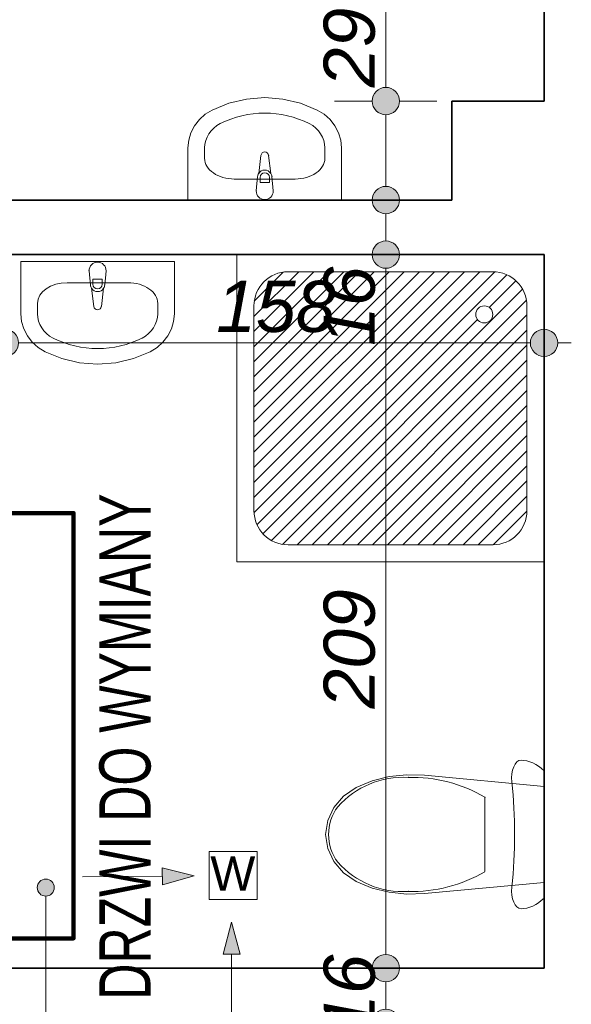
# Model space of a CAD drawing. Header units: millimetres. Extents: x -50073 to 84772, y -78870 to -35317.
# Tile 79 of 125: x 26368 to 27985, y -58877 to -55992. Entities that reach past the tile are written whole.
import ezdxf

# ---------------------------------------------------------------- set-up
doc = ezdxf.new("R2010")
doc.units = ezdxf.units.MM
doc.header["$MEASUREMENT"] = 0
for name, color, linetype, lineweight in [('0_Nr_pióra__3', 7, 'Continuous', 20), ('_podkład_Nr_pióra__1', 7, 'Continuous', 0), ('Instalacje - Went_Klim_Nr_pióra__42', 150, 'Continuous', 13), ('Konstrukcja - Ściany zew_Nr_pióra__6', 7, 'Continuous', 35), ('Wnetrze - Sanitariaty_Nr_pióra__22', 8, 'Continuous', 13), ('Wymiarowanie - Ogólne_Nr_pióra__82', 114, 'Continuous', 13)]:
    doc.layers.add(name, color=color, linetype=linetype, lineweight=lineweight)
doc.layers.add('_podkład', color=7, linetype='Continuous')
doc.layers.add('Wymiarowanie - Ogólne', color=7, linetype='Continuous')
doc.layers.add('Wnętrze - Umeblowanie_Nr_pióra__234', color=7, linetype='Continuous', lineweight=0, true_color=0x9f9f9f)
doc.styles.add('GENERATED_STYLE_1', font='txt')
doc.styles.add('GENERATED_STYLE_3', font='txt')
doc.styles.add('GENERATED_STYLE_4', font='txt')
doc.dimstyles.new('GENERATED_STYLE__1', dxfattribs={"dimtxt": 150, "dimasz": 152, "dimexe": 0.18, "dimexo": 0, "dimgap": 0.09, "dimtad": 1, "dimlfac": 0.1, "dimzin": 0, "dimdsep": 46, "dimtxsty": 'GENERATED_STYLE_3', "dimblk": 'ARROWHEAD_11', "dimblk1": 'ARROWHEAD_11', "dimblk2": 'ARROWHEAD_11', "dimcen": 0.09, "dimclrd": 114, "dimclre": 114, "dimclrt": 114, "dimazin": 0, "dimtfac": 1, "dimtdec": 4, "dimtmove": 0, "dimatfit": 3, "dimfxl": 1, "dimtolj": 1, "dimtzin": 0, "dimarcsym": 0})
doc.dimstyles.new('GENERATED_STYLE__2', dxfattribs={"dimtxt": 150, "dimasz": 152, "dimexe": 0.18, "dimexo": 0, "dimgap": 0.09, "dimtad": 1, "dimtih": 1, "dimtoh": 1, "dimlfac": 0.1, "dimzin": 0, "dimdsep": 46, "dimtxsty": 'GENERATED_STYLE_3', "dimblk": 'ARROWHEAD_11', "dimblk1": 'ARROWHEAD_11', "dimblk2": 'ARROWHEAD_11', "dimcen": 0.09, "dimclrd": 114, "dimclre": 114, "dimclrt": 114, "dimazin": 0, "dimtfac": 1, "dimtdec": 4, "dimtmove": 0, "dimatfit": 3, "dimfxl": 1, "dimtolj": 1, "dimtzin": 0, "dimarcsym": 0})
doc.dimstyles.new('GENERATED_STYLE__3', dxfattribs={"dimtxt": 150, "dimasz": 152, "dimexe": 0.18, "dimexo": 0, "dimgap": 0.09, "dimtad": 1, "dimlfac": 0.1, "dimzin": 0, "dimdsep": 46, "dimtxsty": 'GENERATED_STYLE_3', "dimblk": 'ARROWHEAD_11', "dimblk1": 'ARROWHEAD_11', "dimblk2": 'ARROWHEAD_11', "dimcen": 0.09, "dimclrd": 114, "dimclre": 114, "dimclrt": 114, "dimazin": 0, "dimtfac": 1, "dimtdec": 4, "dimtmove": 2, "dimatfit": 3, "dimfxl": 1, "dimtolj": 1, "dimtzin": 0, "dimarcsym": 0})

# ---------------------------------------------------------------- blocks, each defined once
blk = doc.blocks.new('*D151')
at = {"layer": 'Wymiarowanie - Ogólne_Nr_pióra__82', "linetype": 'Continuous'}
for points in [[(-2271.8, -37650.7), (-2274.8, -37635.4), (-2283.5, -37622.4), (-2296.5, -37613.7), (-2311.8, -37610.7), (-2327.1, -37613.7), (-2340.1, -37622.4), (-2348.7, -37635.4), (-2351.8, -37650.7), (-2348.7, -37666), (-2340.1, -37679), (-2327.1, -37687.6), (-2311.8, -37690.7), (-2296.5, -37687.6), (-2283.5, -37679), (-2274.8, -37666)], [(-2271.8, -57097.7), (-2274.8, -57082.4), (-2283.5, -57069.4), (-2296.5, -57060.7), (-2311.8, -57057.7), (-2327.1, -57060.7), (-2340.1, -57069.4), (-2348.7, -57082.4), (-2351.8, -57097.7), (-2348.7, -57113), (-2340.1, -57125.9), (-2327.1, -57134.6), (-2311.8, -57137.7), (-2296.5, -57134.6), (-2283.5, -57125.9), (-2274.8, -57113)]]:
    blk.add_hatch(color=256, dxfattribs=at).paths.add_polyline_path(points)
for p, q in [((-2311.8, -37610.7), (-2311.8, -37570.7)), ((-2351.8, -37650.7), (-2461.8, -37650.7)), ((-2161.8, -37650.7), (-2271.8, -37650.7)), ((-2311.8, -57057.7), (-2311.8, -37690.7)), ((-2351.8, -57097.7), (-2461.8, -57097.7)), ((-2161.8, -57097.7), (-2271.8, -57097.7)), ((-2311.8, -57177.7), (-2311.8, -57137.7))]:
    blk.add_line(p, q, dxfattribs=at)
for centre in [(-2311.8, -37650.7), (-2311.8, -57097.7)]:
    blk.add_circle(centre, 40, dxfattribs=at)
at = {"layer": 'Wymiarowanie - Ogólne_Nr_pióra__82', "insert": (-2341.8, -47716.3), "char_height": 150, "attachment_point": 7, "rotation": 90, "style": 'GENERATED_STYLE_3'}
blk.add_mtext('\\A1;{\\fArial|b0|i1|c238|p38;1\xa0944,7}', dxfattribs=at)
blk = doc.blocks.new('ARROWHEAD_11')
at = {"color": 0, "linetype": 'Continuous', "lineweight": 0}
blk.add_line((0, 0), (-1, 0), dxfattribs=at)
at = {"color": 0, "linetype": 'Continuous', "lineweight": 0, "const_width": 0.25, "flags": 128}
blk.add_lwpolyline([(-0.125, 0, 1), (0.125, 0, 1)], format="xyb", close=True, dxfattribs=at)
blk = doc.blocks.new('*D410')
at = {"layer": 'Wymiarowanie - Ogólne_Nr_pióra__82', "linetype": 'Continuous'}
for points in [[(27480.8, -58770.7), (27477.8, -58755.4), (27469.1, -58742.4), (27456.1, -58733.7), (27440.8, -58730.7), (27425.5, -58733.7), (27412.5, -58742.4), (27403.9, -58755.4), (27400.8, -58770.7), (27403.9, -58786), (27412.5, -58799), (27425.5, -58807.6), (27440.8, -58810.7), (27456.1, -58807.6), (27469.1, -58799), (27477.8, -58786)], [(27480.8, -58930.7), (27477.8, -58915.4), (27469.1, -58902.4), (27456.1, -58893.7), (27440.8, -58890.7), (27425.5, -58893.7), (27412.5, -58902.4), (27403.9, -58915.4), (27400.8, -58930.7), (27403.9, -58946), (27412.5, -58959), (27425.5, -58967.6), (27440.8, -58970.7), (27456.1, -58967.6), (27469.1, -58959), (27477.8, -58946)]]:
    blk.add_hatch(color=256, dxfattribs=at).paths.add_polyline_path(points)
for p, q in [((27400.8, -58770.7), (27290.8, -58770.7)), ((27590.8, -58770.7), (27480.8, -58770.7)), ((27440.8, -58890.7), (27440.8, -58810.7)), ((27400.8, -58930.7), (27290.8, -58930.7)), ((27590.8, -58930.7), (27480.8, -58930.7)), ((27440.8, -59010.7), (27440.8, -58970.7))]:
    blk.add_line(p, q, dxfattribs=at)
for centre in [(27440.8, -58770.7), (27440.8, -58930.7)]:
    blk.add_circle(centre, 40, dxfattribs=at)
at = {"layer": 'Wymiarowanie - Ogólne_Nr_pióra__82', "insert": (27410.8, -58963.4), "char_height": 150, "attachment_point": 7, "rotation": 90, "style": 'GENERATED_STYLE_3'}
blk.add_mtext('\\A1;{\\fArial|b0|i1|c238|p38;16}', dxfattribs=at)
blk = doc.blocks.new('*D411')
at = {"layer": 'Wymiarowanie - Ogólne_Nr_pióra__82', "linetype": 'Continuous'}
for points in [[(27480.8, -56680.6), (27477.8, -56665.3), (27469.1, -56652.4), (27456.1, -56643.7), (27440.8, -56640.6), (27425.5, -56643.7), (27412.5, -56652.4), (27403.9, -56665.3), (27400.8, -56680.6), (27403.9, -56695.9), (27412.5, -56708.9), (27425.5, -56717.6), (27440.8, -56720.6), (27456.1, -56717.6), (27469.1, -56708.9), (27477.8, -56695.9)], [(27480.8, -58770.7), (27477.8, -58755.4), (27469.1, -58742.4), (27456.1, -58733.7), (27440.8, -58730.7), (27425.5, -58733.7), (27412.5, -58742.4), (27403.9, -58755.4), (27400.8, -58770.7), (27403.9, -58786), (27412.5, -58799), (27425.5, -58807.6), (27440.8, -58810.7), (27456.1, -58807.6), (27469.1, -58799), (27477.8, -58786)]]:
    blk.add_hatch(color=256, dxfattribs=at).paths.add_polyline_path(points)
for p, q in [((27400.8, -56680.6), (27290.8, -56680.6)), ((27590.8, -56680.6), (27480.8, -56680.6)), ((27440.8, -58730.7), (27440.8, -56720.6)), ((27400.8, -58770.7), (27290.8, -58770.7)), ((27590.8, -58770.7), (27480.8, -58770.7))]:
    blk.add_line(p, q, dxfattribs=at)
for centre in [(27440.8, -56680.6), (27440.8, -58770.7)]:
    blk.add_circle(centre, 40, dxfattribs=at)
at = {"layer": 'Wymiarowanie - Ogólne_Nr_pióra__82', "char_height": 150, "attachment_point": 7, "rotation": 90, "style": 'GENERATED_STYLE_3'}
for s, insert in [('\\A1;{\\fArial|b0|i1|c238|p38;16}', (27410.8, -56948.3)), ('\\A1;{\\fArial|b0|i1|c238|p38;209}', (27410.8, -58010.2))]:
    blk.add_mtext(s, dxfattribs=dict(at, insert=insert))
blk = doc.blocks.new('*D412')
at = {"layer": 'Wymiarowanie - Ogólne_Nr_pióra__82', "linetype": 'Continuous'}
for points in [[(27480.8, -56520.6), (27477.8, -56505.3), (27469.1, -56492.4), (27456.1, -56483.7), (27440.8, -56480.6), (27425.5, -56483.7), (27412.5, -56492.4), (27403.9, -56505.3), (27400.8, -56520.6), (27403.9, -56535.9), (27412.5, -56548.9), (27425.5, -56557.6), (27440.8, -56560.6), (27456.1, -56557.6), (27469.1, -56548.9), (27477.8, -56535.9)], [(27480.8, -56680.6), (27477.8, -56665.3), (27469.1, -56652.4), (27456.1, -56643.7), (27440.8, -56640.6), (27425.5, -56643.7), (27412.5, -56652.4), (27403.9, -56665.3), (27400.8, -56680.6), (27403.9, -56695.9), (27412.5, -56708.9), (27425.5, -56717.6), (27440.8, -56720.6), (27456.1, -56717.6), (27469.1, -56708.9), (27477.8, -56695.9)]]:
    blk.add_hatch(color=256, dxfattribs=at).paths.add_polyline_path(points)
for p, q in [((27400.8, -56520.6), (27290.8, -56520.6)), ((27590.8, -56520.6), (27480.8, -56520.6)), ((27440.8, -56640.6), (27440.8, -56560.6)), ((27400.8, -56680.6), (27290.8, -56680.6)), ((27590.8, -56680.6), (27480.8, -56680.6))]:
    blk.add_line(p, q, dxfattribs=at)
for centre in [(27440.8, -56520.6), (27440.8, -56680.6)]:
    blk.add_circle(centre, 40, dxfattribs=at)
blk = doc.blocks.new('*D413')
at = {"layer": 'Wymiarowanie - Ogólne_Nr_pióra__82', "linetype": 'Continuous'}
for points in [[(27480.8, -56230.6), (27477.8, -56215.3), (27469.1, -56202.4), (27456.1, -56193.7), (27440.8, -56190.6), (27425.5, -56193.7), (27412.5, -56202.4), (27403.9, -56215.3), (27400.8, -56230.6), (27403.9, -56245.9), (27412.5, -56258.9), (27425.5, -56267.6), (27440.8, -56270.6), (27456.1, -56267.6), (27469.1, -56258.9), (27477.8, -56245.9)], [(27480.8, -56520.6), (27477.8, -56505.3), (27469.1, -56492.4), (27456.1, -56483.7), (27440.8, -56480.6), (27425.5, -56483.7), (27412.5, -56492.4), (27403.9, -56505.3), (27400.8, -56520.6), (27403.9, -56535.9), (27412.5, -56548.9), (27425.5, -56557.6), (27440.8, -56560.6), (27456.1, -56557.6), (27469.1, -56548.9), (27477.8, -56535.9)]]:
    blk.add_hatch(color=256, dxfattribs=at).paths.add_polyline_path(points)
for p, q in [((27400.8, -56230.6), (27290.8, -56230.6)), ((27590.8, -56230.6), (27480.8, -56230.6)), ((27440.8, -56480.6), (27440.8, -56270.6)), ((27400.8, -56520.6), (27290.8, -56520.6)), ((27590.8, -56520.6), (27480.8, -56520.6))]:
    blk.add_line(p, q, dxfattribs=at)
for centre in [(27440.8, -56230.6), (27440.8, -56520.6)]:
    blk.add_circle(centre, 40, dxfattribs=at)
blk = doc.blocks.new('*D414')
at = {"layer": 'Wymiarowanie - Ogólne_Nr_pióra__82', "linetype": 'Continuous'}
for points in [[(27480.8, -53730.7), (27477.8, -53715.4), (27469.1, -53702.4), (27456.1, -53693.7), (27440.8, -53690.7), (27425.5, -53693.7), (27412.5, -53702.4), (27403.9, -53715.4), (27400.8, -53730.7), (27403.9, -53746), (27412.5, -53759), (27425.5, -53767.6), (27440.8, -53770.7), (27456.1, -53767.6), (27469.1, -53759), (27477.8, -53746)], [(27480.8, -56230.6), (27477.8, -56215.3), (27469.1, -56202.4), (27456.1, -56193.7), (27440.8, -56190.6), (27425.5, -56193.7), (27412.5, -56202.4), (27403.9, -56215.3), (27400.8, -56230.6), (27403.9, -56245.9), (27412.5, -56258.9), (27425.5, -56267.6), (27440.8, -56270.6), (27456.1, -56267.6), (27469.1, -56258.9), (27477.8, -56245.9)]]:
    blk.add_hatch(color=256, dxfattribs=at).paths.add_polyline_path(points)
for p, q in [((27400.8, -53730.7), (27290.8, -53730.7)), ((27590.8, -53730.7), (27480.8, -53730.7)), ((27440.8, -56190.6), (27440.8, -53770.7)), ((27400.8, -56230.6), (27290.8, -56230.6)), ((27590.8, -56230.6), (27480.8, -56230.6))]:
    blk.add_line(p, q, dxfattribs=at)
for centre in [(27440.8, -53730.7), (27440.8, -56230.6)]:
    blk.add_circle(centre, 40, dxfattribs=at)
at = {"layer": 'Wymiarowanie - Ogólne_Nr_pióra__82', "char_height": 150, "attachment_point": 7, "rotation": 90, "style": 'GENERATED_STYLE_3'}
for s, insert in [('\\A1;{\\fArial|b0|i1|c238|p38;250}', (27410.8, -55037.6)), ('\\A1;{\\fArial|b0|i1|c238|p38;29}', (27410.8, -56190.6))]:
    blk.add_mtext(s, dxfattribs=dict(at, insert=insert))
blk = doc.blocks.new('*D448')
at = {"layer": 'Wymiarowanie - Ogólne_Nr_pióra__82', "linetype": 'Continuous'}
for points in [[(26364.6, -56939.2), (26361.6, -56923.9), (26352.9, -56910.9), (26339.9, -56902.2), (26324.6, -56899.2), (26309.3, -56902.2), (26296.3, -56910.9), (26287.6, -56923.9), (26284.6, -56939.2), (26287.6, -56954.5), (26296.3, -56967.5), (26309.3, -56976.1), (26324.6, -56979.2), (26339.9, -56976.1), (26352.9, -56967.5), (26361.6, -56954.5)], [(27944.6, -56939.2), (27941.6, -56923.9), (27932.9, -56910.9), (27919.9, -56902.2), (27904.6, -56899.2), (27889.3, -56902.2), (27876.3, -56910.9), (27867.6, -56923.9), (27864.6, -56939.2), (27867.6, -56954.5), (27876.3, -56967.5), (27889.3, -56976.1), (27904.6, -56979.2), (27919.9, -56976.1), (27932.9, -56967.5), (27941.6, -56954.5)]]:
    blk.add_hatch(color=256, dxfattribs=at).paths.add_polyline_path(points)
for p, q in [((26324.6, -56899.2), (26324.6, -56789.2)), ((27904.6, -56899.2), (27904.6, -56789.2)), ((26364.6, -56939.2), (27864.6, -56939.2)), ((27944.6, -56939.2), (27984.6, -56939.2)), ((26324.6, -57089.2), (26324.6, -56979.2)), ((27904.6, -57089.2), (27904.6, -56979.2))]:
    blk.add_line(p, q, dxfattribs=at)
for centre in [(26324.6, -56939.2), (27904.6, -56939.2)]:
    blk.add_circle(centre, 40, dxfattribs=at)
at = {"layer": 'Wymiarowanie - Ogólne_Nr_pióra__82', "insert": (26943.9, -56909.2), "char_height": 150, "attachment_point": 7, "style": 'GENERATED_STYLE_3'}
blk.add_mtext('\\A1;{\\fArial|b0|i1|c238|p38;158}', dxfattribs=at)

msp = doc.modelspace()

# ---------------------------------------------------------------- hatches: boundary and pattern name
h = msp.add_hatch()
h.set_pattern_fill('ANSI31', color=5, scale=250)
h.set_pattern_definition([(45, (5604.596, -69870.678), (-22.097087, 22.097087), [])])
h.paths.add_polyline_path([(25564.596, -62180.678, -0.41421356), (25664.596, -62080.678), (26264.596, -62080.678, -0.41421356), (26364.596, -62180.678), (26364.596, -62780.678, -0.41421356), (26264.596, -62880.678), (25664.596, -62880.678, -0.41421356), (25564.596, -62780.678)])
h.paths.add_polyline_path([(26214.596, -62205.678, 1), (26264.596, -62205.678, 1)], flags=16)
h.paths.add_polyline_path([(27054.596, -56830.641, -0.41421356), (27154.596, -56730.641), (27754.596, -56730.641, -0.41421356), (27854.596, -56830.641), (27854.596, -57430.641, -0.41421356), (27754.596, -57530.641), (27154.596, -57530.641, -0.41421356), (27054.596, -57430.641)])
h.paths.add_polyline_path([(27704.596, -56855.641, 1), (27754.596, -56855.641, 1)], flags=16)
h.paths.add_polyline_path([(23594.623, -57810.641, -0.41421356), (23694.623, -57710.641), (24294.623, -57710.641, -0.41421356), (24394.623, -57810.641), (24394.623, -58410.641, -0.41421356), (24294.623, -58510.641), (23694.623, -58510.641, -0.41421356), (23594.623, -58410.641)])
h.paths.add_polyline_path([(24244.623, -58385.641, 1), (24294.623, -58385.641, 1)], flags=16)
h.paths.add_polyline_path([(17350.623, -58410.678), (17350.623, -57810.678, -0.41421356), (17450.623, -57710.678), (18050.623, -57710.678, -0.41421356), (18150.623, -57810.678), (18150.623, -58410.678, -0.41421356), (18050.623, -58510.678), (17610.673, -58510.678), (17610.673, -58302.351, 2.41421356), (17585.673, -58277.351, 0.41421356), (17610.673, -58302.351), (17610.673, -58510.678), (17450.623, -58510.678, -0.41421356)])
h.paths.add_polyline_path([(17450.623, -58385.678, 1), (17500.623, -58385.678, 1)], flags=16)
h.paths.add_polyline_path([(13845.623, -57820.678), (13845.623, -58420.678, 0.40815319), (13943.549, -58520.656), (13943.549, -58395.678), (13943.549, -58257.419, -2.41421356), (13968.549, -58232.419, -0.41421356), (13943.549, -58257.419), (13943.549, -58395.678), (13943.549, -58520.656, 0.00518396), (13945.623, -58520.678), (14545.623, -58520.678, 0.41421356), (14645.623, -58420.678), (14645.623, -57820.678, 0.41421356), (14545.623, -57720.678), (13945.623, -57720.678, 0.41421356)])
h.paths.add_polyline_path([(13945.623, -58395.678, 1), (13995.623, -58395.678, 1)], flags=16)
h.paths.add_polyline_path([(12785.623, -58400.678), (12785.623, -57800.678, -0.41421356), (12885.623, -57700.678), (13485.623, -57700.678, -0.41421356), (13585.623, -57800.678), (13585.623, -58400.678, -0.41421356), (13485.623, -58500.678), (13251.864, -58500.678), (13251.864, -58279.885, 2.41421356), (13226.864, -58254.885, 0.41421356), (13251.864, -58279.885), (13251.864, -58500.678), (12885.623, -58500.678, -0.41421356)])
h.paths.add_polyline_path([(13435.623, -58375.678, 1), (13485.623, -58375.678, 1)], flags=16)
h.paths.add_polyline_path([(6669.596, -58410.678), (6669.596, -57810.678, -0.41421356), (6769.596, -57710.678), (7369.596, -57710.678, -0.41421356), (7469.596, -57810.678), (7469.596, -58410.678, -0.41421356), (7369.596, -58510.678), (6769.596, -58510.678, -0.08881129), (6734.902, -58504.466), (6734.902, -58234.953, 2.41421356), (6709.902, -58209.953, 0.41421356), (6734.902, -58234.953), (6734.902, -58504.466, -0.31385648)])
h.paths.add_polyline_path([(6769.596, -58385.678, 1), (6819.596, -58385.678, 1)], flags=16)
h.paths.add_polyline_path([(24464.596, -69770.678), (24464.596, -69170.678, -0.41421356), (24564.596, -69070.678), (25164.596, -69070.678, -0.41421356), (25264.596, -69170.678), (25264.596, -69770.678, -0.41421356), (25164.596, -69870.678), (24564.596, -69870.678, -0.24955295), (24481.645, -69826.527), (24641.759, -69826.527, 2.41421356), (24666.759, -69801.527, 0.41421356), (24641.759, -69826.527), (24481.645, -69826.527, -0.14923451)])
h.paths.add_polyline_path([(24564.596, -69195.678, 1), (24614.596, -69195.678, 1)], flags=16)
h.paths.add_polyline_path([(5604.596, -57820.678), (5604.596, -58420.678, 0.41421356), (5704.596, -58520.678), (6031.963, -58520.678), (6031.963, -58302.351, -2.41421356), (6056.963, -58277.351, -0.41421356), (6031.963, -58302.351), (6031.963, -58520.678), (6304.596, -58520.678, 0.41421356), (6404.596, -58420.678), (6404.596, -57820.678, 0.41421356), (6304.596, -57720.678), (5704.596, -57720.678, 0.41421356)])
h.paths.add_polyline_path([(6254.596, -58395.678, 1), (6304.596, -58395.678, 1)], flags=16)
h.paths.add_polyline_path([(23871.254, -57979.071), (23871.254, -58256.97), (23643.082, -58256.97), (23643.082, -57979.071)], flags=24)
h.paths.add_polyline_path([(7095.024, -57966.098), (7095.024, -58262.005), (6866.852, -58262.005), (6866.852, -57966.098)], flags=24)
h.paths.add_polyline_path([(25506.814, -69309.87), (25092.524, -69309.87), (25092.524, -69081.699), (25506.814, -69081.699)], flags=9)
h.paths.add_polyline_path([(25638.09, -62879.269), (25242.524, -62879.269), (25242.524, -62651.097), (25638.09, -62651.097)], flags=9)
h.paths.add_polyline_path([(25022.483, -69783.476), (25022.483, -70179.043), (24794.311, -70179.043), (24794.311, -69783.476)], flags=9)
h.paths.add_polyline_path([(27301.714, -56946.363), (26906.353, -56946.363), (26906.353, -56718.089), (27301.714, -56718.089)], flags=9)
h.paths.add_polyline_path([(13266.179, -57954.077), (13266.179, -58249.984), (13038.007, -58249.984), (13038.007, -57954.077)], flags=9)
h.paths.add_polyline_path([(25865.437, -61877.575), (25865.437, -62175.836), (25637.265, -62175.836), (25637.265, -61877.575)], flags=9)
h.paths.add_polyline_path([(14702.816, -57987.839), (14702.816, -58282.007), (14474.541, -58282.007), (14474.541, -57987.839)], flags=9)
h.paths.add_polyline_path([(26389.895, -62879.269), (26109.438, -62879.269), (26109.438, -62651.097), (26389.895, -62651.097)], flags=9)
h.paths.add_polyline_path([(27448.011, -56706.263), (27448.011, -56985.799), (27219.839, -56985.799), (27219.839, -56706.263)], flags=9)
h.paths.add_polyline_path([(5614.922, -58005.357), (5614.922, -58283.257), (5386.75, -58283.257), (5386.75, -58005.357)], flags=9)
at = {"layer": '_podkład', "linetype": 'Continuous', "lineweight": 0, "true_color": 0x000000}
msp.add_hatch(color=18, dxfattribs=at).paths.add_polyline_path([(26469.39, -58534.641), (26467.487, -58525.074), (26462.067, -58516.963), (26453.957, -58511.544), (26444.39, -58509.641), (26434.823, -58511.544), (26426.712, -58516.963), (26421.293, -58525.074), (26419.39, -58534.641), (26421.293, -58544.208), (26426.712, -58552.318), (26434.823, -58557.738), (26444.39, -58559.641), (26453.957, -58557.738), (26462.067, -58552.318), (26467.487, -58544.208)])
at = {"layer": 'Instalacje - Went_Klim_Nr_pióra__42', "linetype": 'Continuous'}
for points in [[(26879.268, -58500.371), (26785.724, -58476.296), (26786.218, -58526.293)], [(26988.979, -58636.172), (26963.979, -58729.473), (27013.979, -58729.473)]]:
    msp.add_hatch(color=256, dxfattribs=at).paths.add_polyline_path(points)

# ---------------------------------------------------------------- linework, layer by layer
at = {"color": 10, "lineweight": 106}
msp.add_lwpolyline([(25886.062, -57437.761), (26525.817, -57437.761), (26525.817, -58683.482), (25886.062, -58683.482)], close=True, dxfattribs=at)
at = {"layer": '_podkład_Nr_pióra__1', "linetype": 'Continuous'}
msp.add_line((26444.39, -59063.255), (26444.39, -58559.641), dxfattribs=at)
msp.add_circle((26444.39, -58534.641), 25, dxfattribs=at)
at = {"layer": 'Instalacje - Went_Klim_Nr_pióra__42', "linetype": 'Continuous'}
for p, q in [((26923.607, -58429.205), (27063.607, -58429.205)), ((26923.607, -58569.205), (26923.607, -58429.205)), ((27063.607, -58429.205), (27063.607, -58569.205)), ((26879.268, -58500.371), (26785.724, -58476.296)), ((26786.218, -58526.293), (26785.724, -58476.296)), ((26551.592, -58503.615), (26785.971, -58501.295)), ((26879.268, -58500.371), (26786.218, -58526.293)), ((27063.607, -58569.205), (26923.607, -58569.205)), ((26988.979, -58636.172), (26963.979, -58729.473)), ((26988.979, -58636.172), (27013.979, -58729.473)), ((27013.979, -58729.473), (26963.979, -58729.473)), ((26988.979, -58963.864), (26988.979, -58729.473))]:
    msp.add_line(p, q, dxfattribs=at)
at = {"layer": 'Konstrukcja - Ściany zew_Nr_pióra__6', "linetype": 'Continuous', "flags": 128}
for points in [[(27904.596, -55810.678), (27904.596, -56230.641)], [(27904.596, -56230.641), (27634.596, -56230.641)], [(27634.596, -56230.641), (27634.596, -56520.641)], [(27634.596, -56520.641), (26194.596, -56520.641)], [(26324.596, -56680.641), (27634.596, -56680.641)], [(27634.596, -56680.641), (27904.596, -56680.641)], [(27904.596, -56680.641), (27904.596, -58770.678)], [(27904.596, -58770.678), (26324.596, -58770.678)]]:
    msp.add_lwpolyline(points, dxfattribs=at)
at = {"layer": 'Wnetrze - Sanitariaty_Nr_pióra__22', "linetype": 'Continuous'}
for p, q in [((26932.253, -56256.914), (26981.147, -56236.953)), ((26981.147, -56236.953), (27032.912, -56224.754)), ((27032.912, -56224.754), (27086.133, -56220.65)), ((27086.133, -56220.65), (27139.354, -56224.754)), ((27139.354, -56224.754), (27191.12, -56236.953)), ((27191.12, -56236.953), (27240.014, -56256.914)), ((26894.501, -56285.037), (26912.019, -56269.401)), ((26912.019, -56269.401), (26932.253, -56256.914)), ((27240.014, -56256.914), (27260.247, -56269.401)), ((27260.247, -56269.401), (27277.765, -56285.037)), ((26880.259, -56303.321), (26894.501, -56285.037)), ((27277.765, -56285.037), (27292.007, -56303.321)), ((26863.304, -56345.433), (26869.748, -56323.67)), ((26869.748, -56323.67), (26880.259, -56303.321)), ((27292.007, -56303.321), (27302.518, -56323.67)), ((27302.518, -56323.67), (27308.962, -56345.433)), ((26861.133, -56367.914), (26863.304, -56345.433)), ((27308.962, -56345.433), (27311.133, -56367.914)), ((26861.133, -56520.641), (26861.133, -56367.914)), ((26910.046, -56398.459), (26910.046, -56367.914)), ((27262.22, -56398.459), (27262.22, -56367.914)), ((27311.133, -56367.914), (27311.133, -56520.641)), ((27068.403, -56442.63), (27075.033, -56389.696)), ((27097.233, -56389.696), (27103.863, -56442.63)), ((27175.253, -56459.096), (26997.014, -56459.096)), ((27061.133, -56494.096), (27065.133, -56452.143)), ((27072.533, -56454.315), (27072.533, -56469.185)), ((27072.533, -56469.185), (27099.733, -56469.185)), ((27099.733, -56469.185), (27099.733, -56454.315)), ((27107.133, -56452.143), (27111.133, -56494.096)), ((27311.133, -56520.641), (26861.133, -56520.641)), ((26371.324, -56701.149), (26371.324, -56853.877)), ((26821.324, -56701.149), (26371.324, -56701.149)), ((26821.324, -56853.877), (26821.324, -56701.149)), ((26571.324, -56727.695), (26575.324, -56769.648)), ((26617.324, -56769.648), (26621.324, -56727.695)), ((26582.724, -56767.476), (26582.724, -56752.605)), ((26582.724, -56752.605), (26609.924, -56752.605)), ((26609.924, -56752.605), (26609.924, -56767.476)), ((26685.443, -56762.695), (26507.204, -56762.695)), ((26578.594, -56779.161), (26585.224, -56832.095)), ((26607.424, -56832.095), (26614.053, -56779.161)), ((26420.237, -56823.331), (26420.237, -56853.877)), ((26772.411, -56823.331), (26772.411, -56853.877)), ((26371.324, -56853.877), (26373.495, -56876.358)), ((26819.153, -56876.358), (26821.324, -56853.877)), ((26373.495, -56876.358), (26379.939, -56898.121)), ((26379.939, -56898.121), (26390.45, -56918.47)), ((26802.198, -56918.47), (26812.709, -56898.121)), ((26812.709, -56898.121), (26819.153, -56876.358)), ((26390.45, -56918.47), (26404.692, -56936.754)), ((26787.956, -56936.754), (26802.198, -56918.47)), ((26404.692, -56936.754), (26422.21, -56952.39)), ((26422.21, -56952.39), (26442.443, -56964.877)), ((26750.204, -56964.877), (26770.438, -56952.39)), ((26770.438, -56952.39), (26787.956, -56936.754)), ((26442.443, -56964.877), (26491.337, -56984.837)), ((26491.337, -56984.837), (26543.103, -56997.037)), ((26649.545, -56997.037), (26701.31, -56984.837)), ((26701.31, -56984.837), (26750.204, -56964.877)), ((26543.103, -56997.037), (26596.324, -57001.14)), ((26596.324, -57001.14), (26649.545, -56997.037)), ((27815.818, -58180.836), (27820.17, -58172.714)), ((27820.17, -58172.714), (27825.352, -58166.612)), ((27825.352, -58166.612), (27831.11, -58162.826)), ((27831.11, -58162.826), (27837.164, -58161.544)), ((27837.164, -58161.544), (27845.906, -58162.032)), ((27845.906, -58162.032), (27854.618, -58163.498)), ((27854.618, -58163.498), (27863.269, -58165.934)), ((27863.269, -58165.934), (27871.831, -58169.333)), ((27871.831, -58169.333), (27880.273, -58173.683)), ((27809.602, -58212.982), (27810.402, -58201.474)), ((27810.402, -58201.474), (27812.508, -58190.581)), ((27812.508, -58190.581), (27815.818, -58180.836)), ((27880.273, -58173.683), (27888.567, -58178.97)), ((27888.567, -58178.97), (27896.684, -58185.175)), ((27896.684, -58185.175), (27904.596, -58192.276)), ((27904.596, -58192.276), (27904.596, -58565.812)), ((27354.486, -58241.046), (27401.424, -58222.025)), ((27401.424, -58222.025), (27451.171, -58209.62)), ((27451.171, -58209.62), (27502.517, -58204.132)), ((27502.517, -58204.132), (27554.213, -58205.696)), ((27554.213, -58205.696), (27904.596, -58238.069)), ((27810.147, -58224.544), (27809.602, -58212.982)), ((27813.707, -58262.828), (27810.147, -58224.544)), ((27317.291, -58266.644), (27354.486, -58241.046)), ((27904.596, -58238.069), (27904.596, -58520.019)), ((27288.773, -58299.687), (27317.291, -58266.644)), ((27731.553, -58270.102), (27731.553, -58379.044)), ((27816.256, -58301.404), (27813.707, -58262.828)), ((27270.813, -58337.995), (27288.773, -58299.687)), ((27300.046, -58297.968), (27300.047, -58297.967)), ((27817.788, -58340.175), (27816.256, -58301.404)), ((27264.596, -58379.044), (27270.813, -58337.995)), ((27818.299, -58379.044), (27817.788, -58340.175)), ((27270.813, -58420.092), (27264.596, -58379.044)), ((27273.235, -58379.043), (27273.235, -58379.044)), ((27731.553, -58379.044), (27731.553, -58487.985)), ((27817.788, -58417.912), (27818.299, -58379.044)), ((27288.773, -58458.401), (27270.813, -58420.092)), ((27816.256, -58456.683), (27817.788, -58417.912)), ((27317.291, -58491.444), (27288.773, -58458.401)), ((27813.707, -58495.259), (27816.256, -58456.683)), ((27354.486, -58517.041), (27317.291, -58491.444)), ((27401.424, -58536.062), (27354.486, -58517.041)), ((27810.147, -58533.544), (27813.707, -58495.259)), ((27451.171, -58548.468), (27401.424, -58536.062)), ((27502.517, -58553.955), (27451.171, -58548.468)), ((27904.596, -58520.019), (27554.213, -58552.392)), ((27809.602, -58545.106), (27810.147, -58533.544)), ((27810.402, -58556.614), (27809.602, -58545.106)), ((27554.213, -58552.392), (27502.517, -58553.955)), ((27812.508, -58567.506), (27810.402, -58556.614)), ((27815.818, -58577.251), (27812.508, -58567.506)), ((27820.17, -58585.374), (27815.818, -58577.251)), ((27896.684, -58572.913), (27888.567, -58579.118)), ((27904.596, -58565.812), (27896.684, -58572.913)), ((27825.352, -58591.476), (27820.17, -58585.374)), ((27831.11, -58595.261), (27825.352, -58591.476)), ((27837.164, -58596.544), (27831.11, -58595.261)), ((27845.906, -58596.055), (27837.164, -58596.544)), ((27854.618, -58594.59), (27845.906, -58596.055)), ((27863.269, -58592.154), (27854.618, -58594.59)), ((27871.831, -58588.755), (27863.269, -58592.154)), ((27880.273, -58584.404), (27871.831, -58588.755)), ((27888.567, -58579.118), (27880.273, -58584.404))]:
    msp.add_line(p, q, dxfattribs=at)
for centre, radius, start, end in [((27086.133, -56391.086), 11.187, 7.138925, 172.861075), ((27086.133, -56454.043), 21.086, 147.228975, 174.830393), ((27086.133, -56454.043), 21.086, 32.771025, 147.228975), ((27086.133, -56454.315), 13.6, 0, 180), ((27086.133, -56454.043), 21.086, 5.169607, 32.771025), ((27086.133, -56494.096), 25, 180, 0), ((26596.324, -56727.695), 25, 0, 180), ((26596.324, -56767.748), 21.086, 185.169607, 212.771025), ((26596.324, -56767.748), 21.086, 212.771025, 327.228975), ((26596.324, -56767.476), 13.6, 180, 0), ((26596.324, -56767.748), 21.086, 327.228975, 354.830393), ((26596.324, -56830.705), 11.187, 187.138925, 352.861075), ((27492.293, -58468.504), 256.976, 86.804848, 138.424498), ((27516.66, -58637.139), 425.383, 59.651766, 91.353931), ((27411.838, -58379.856), 138.562, 143.777189, 179.664406), ((27411.841, -58378.231), 138.565, 180.335586, 216.222804), ((27492.293, -58289.583), 256.976, 221.575502, 273.195152), ((27516.66, -58120.948), 425.383, 268.646069, 300.348234)]:
    msp.add_arc(centre, radius, start, end, dxfattribs=at)
for centre, major_axis, ratio, start_param, end_param in [((27086.133, -56520.641), (273.913, 0), 0.92929293, 1.07382149, 2.06777117), ((26996.994, -56367.914), (86.948, 0), 0.92929293, 2.06777116, 3.14159265), ((27175.272, -56367.914), (86.948, 0), 0.92929293, 0, 1.0738215), ((26997.111, -56398.459), (87.049, 0), 0.69657392, 3.14159265, 4.71238898), ((27175.155, -56398.459), (87.049, 0), 0.69657392, 4.71238898, 6.28318531), ((26507.302, -56823.331), (87.049, 0), 0.69657392, 1.57079633, 3.14159265), ((26685.345, -56823.331), (87.049, 0), 0.69657392, 0, 1.57079633), ((26507.185, -56853.877), (86.948, 0), 0.92929293, 3.14159265, 4.21541415), ((26685.463, -56853.877), (86.948, 0), 0.92929293, 5.20936381, 6.28318531), ((26596.324, -56701.149), (273.913, 0), 0.92929293, 4.21541414, 5.20936382)]:
    msp.add_ellipse(centre, major_axis=major_axis, ratio=ratio, start_param=start_param, end_param=end_param, dxfattribs=at)
for p in [(27097.233, -56389.696), (27068.403, -56442.63), (27107.133, -56452.143), (27061.133, -56494.096), (26571.324, -56727.695), (26578.594, -56779.161), (26617.324, -56769.648), (26607.424, -56832.095), (27506.612, -58212.008), (27731.553, -58270.102), (27300.047, -58460.12), (27506.612, -58546.08)]:
    msp.add_point(p, dxfattribs=at)
at = {"layer": 'Wnętrze - Umeblowanie_Nr_pióra__234', "linetype": 'Continuous'}
for p, q in [((27004.596, -56680.641), (27004.596, -57580.641)), ((27904.596, -56680.641), (27004.596, -56680.641)), ((27904.596, -57580.641), (27904.596, -56680.641)), ((27754.596, -56730.641), (27154.596, -56730.641)), ((27054.596, -56830.641), (27054.596, -57430.641)), ((27854.596, -57430.641), (27854.596, -56830.641)), ((27154.596, -57530.641), (27754.596, -57530.641)), ((27004.596, -57580.641), (27904.596, -57580.641))]:
    msp.add_line(p, q, dxfattribs=at)
msp.add_circle((27729.596, -56855.641), 25, dxfattribs=at)
for centre, start, end in [((27154.596, -56830.641), 90, 180), ((27754.596, -56830.641), 0, 90), ((27154.596, -57430.641), 180, 270), ((27754.596, -57430.641), 270, 0)]:
    msp.add_arc(centre, 100, start, end, dxfattribs=at)

# ---------------------------------------------------------------- texts
at = {"layer": '0_Nr_pióra__3', "linetype": 'Continuous', "insert": (26601.432, -58121.674), "char_height": 150, "attachment_point": 2, "rotation": 90, "style": 'GENERATED_STYLE_4'}
msp.add_mtext('{\\A1;\\fArial|b0|i0|c0|p34;\\W0.7;\\C10;\\fArial|b0|i0|c238|p34;DRZWI DO WYMIANY}', dxfattribs=at)
at = {"layer": 'Instalacje - Went_Klim_Nr_pióra__42', "linetype": 'Continuous', "insert": (27058.522, -58493.49), "char_height": 100, "attachment_point": 6, "style": 'GENERATED_STYLE_1'}
msp.add_mtext('\\A1;{\\fArial|b0|i0|c238|p38;W}', dxfattribs=at)

# ---------------------------------------------------------------- dimensions: what is measured, and where the dimension line sits
at = {"layer": 'Wymiarowanie - Ogólne', "color": 114, "linetype": 'Continuous', "lineweight": 13}
for base, p1, p2, dimstyle, picture, middle in [((-2311.788, -37650.678), (-290.972, -57097.659), (27794.596, -37650.678), 'GENERATED_STYLE__1', '*D151', (-2416.788, -47374.168)), ((27440.818, -53730.678), (27634.596, -56230.641), (27644.596, -53730.678), 'GENERATED_STYLE__1', '*D414', (27335.818, -54866.831)), ((27440.818, -56230.641), (27634.596, -56520.641), (27634.596, -56230.641), 'GENERATED_STYLE__1', '*D413', (27335.818, -56076.812)), ((27440.818, -56520.641), (26324.596, -56680.641), (27634.596, -56520.641), 'GENERATED_STYLE__1', '*D412', (27335.818, -56834.47)), ((27440.818, -56680.641), (26627.527, -58770.678), (26324.596, -56680.641), 'GENERATED_STYLE__1', '*D411', (27335.818, -57839.489)), ((27440.818, -58770.678), (26787.703, -58930.678), (26627.527, -58770.678), 'GENERATED_STYLE__3', '*D410', (27335.818, -58849.533))]:
    dim = msp.add_linear_dim(base=base, p1=p1, p2=p2, angle=90, dimstyle=dimstyle, dxfattribs=at)
    dim.commit()
    dim.dimension.update_dxf_attribs({"geometry": picture, "text_midpoint": middle, "dimtype": 160, "text_rotation": 90})
dim = msp.add_linear_dim(base=(27904.596, -56939.17), p1=(26324.596, -57660.641), p2=(27904.596, -57864.822), dimstyle='GENERATED_STYLE__2', dxfattribs=at)
dim.commit()
dim.dimension.update_dxf_attribs({"geometry": '*D448', "text_midpoint": (27114.596, -56834.17), "dimtype": 160})

doc.saveas('drawing.dxf')
